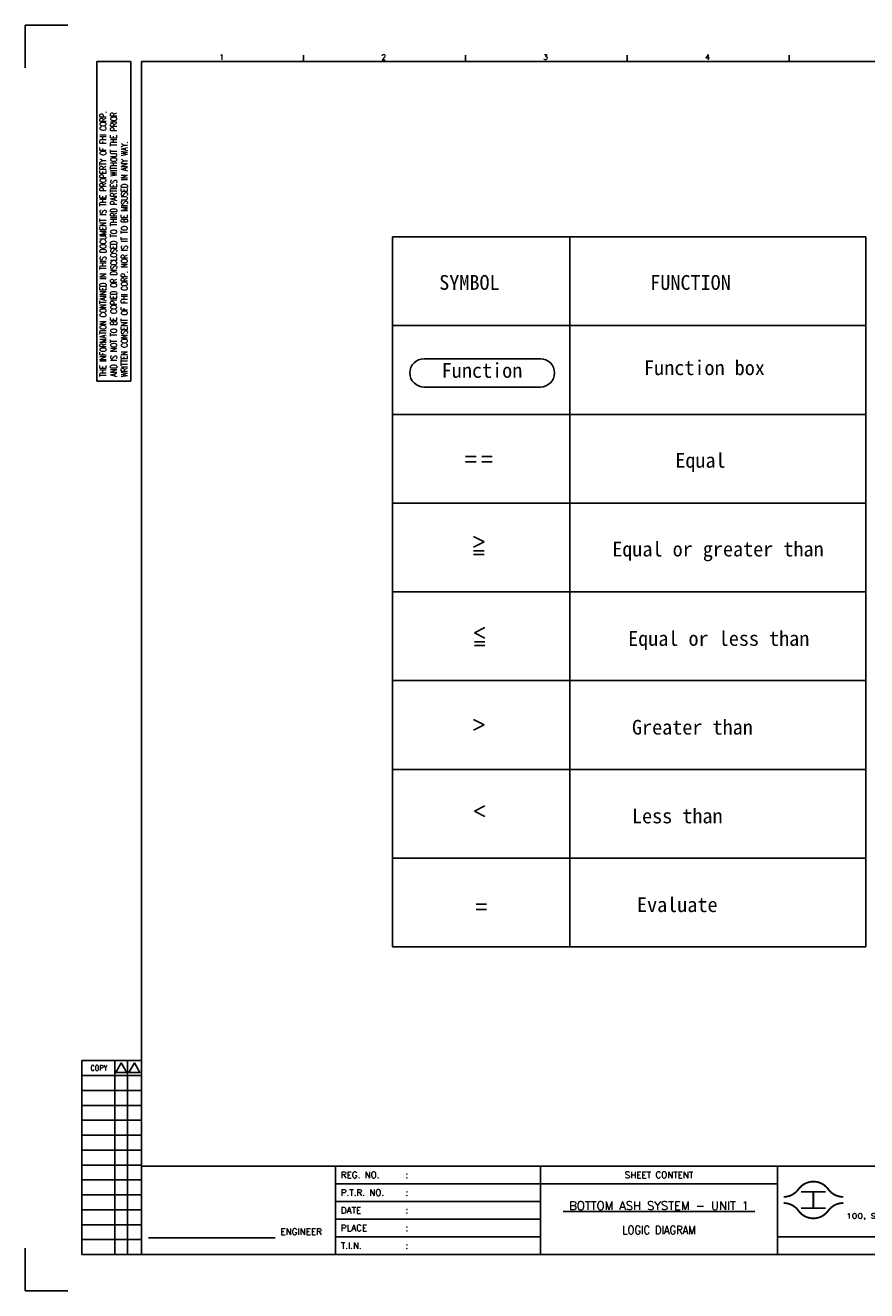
# Model space of a CAD drawing. Extents: x 1380 to 1986, y -152 to 275.
# Tile 1 of 3: x 1380 to 1664, y -152 to 275. Entities that reach past the tile are written whole.
import ezdxf
from ezdxf.enums import TextEntityAlignment as Align
from ezdxf.lldxf.tags import DXFTag

# ---------------------------------------------------------------- set-up
doc = ezdxf.new("R2010")
doc.units = 0
doc.header["$MEASUREMENT"] = 0
doc.layers.get('0').update_dxf_attribs({"linetype": 'CONTINUOUS'})
doc.layers.get('Defpoints').update_dxf_attribs({"linetype": 'CONTINUOUS'})
for name, color, linetype in [('CON', 4, 'CONTINUOUS'), ('DIM', 3, 'CONTINUOUS'), ('HID', 2, 'HIDDEN'), ('TEXT', 7, 'CONTINUOUS'), ('圖框CON', 4, 'CONTINUOUS'), ('圖框DIM', 3, 'CONTINUOUS'), ('框線', 6, 'CONTINUOUS')]:
    doc.layers.add(name, color=color, linetype=linetype)
doc.styles.add('DAYUKP', font='complex', dxfattribs={"bigfont": 'DAYUKP.SHX'})
doc.styles.add('E4', font='simplex.shx', dxfattribs={"height": 4})
doc.styles.add('ROMANS', font='romans', dxfattribs={"width": 0.8})
doc.styles.get("Standard").update_dxf_attribs({"font": 'kaiu.ttf'})
tags = doc.linetypes.add('HIDDEN', pattern=[0.375, 0.25, -0.125]).pattern_tags.tags
tags[6:7] = [DXFTag(74, 4), DXFTag(75, 0), DXFTag(340, '0'), DXFTag(46, 1.0), DXFTag(50, 0.0), DXFTag(44, 0.0), DXFTag(45, 0.0)]
tags[4:5] = [DXFTag(74, 4), DXFTag(75, 0), DXFTag(340, '0'), DXFTag(46, 1.0), DXFTag(50, 0.0), DXFTag(44, 0.0), DXFTag(45, 0.0)]

# ---------------------------------------------------------------- blocks, each defined once
blk = doc.blocks.new('Sht_Cont_T3')
at = {"layer": 'TEXT', "color": 3, "linetype": 'Continuous', "style": 'E4'}
for tag, p in [('$SHT_CONT_L1$', (55.63, 24.91)), ('$SHT_CONT_L2$', (55.63, 16.61)), ('$SHT_CONT_L3$', (55.63, 8.3))]:
    blk.add_attdef(tag, text='', height=4, dxfattribs=at).set_placement(p, align=Align.MIDDLE)
blk = doc.blocks.new('1')
at = {"ltscale": 500, "const_width": 0.621}
blk.add_lwpolyline([(937.64, -36.73, -0.241531), (932.6, -34.15, 0.512989), (922.51, -34.15, -0.241531), (917.47, -36.73, -0.241531)], format="xyb", dxfattribs=at)
at = {"const_width": 0.621}
blk.add_lwpolyline([(937.64, -38.8, 0.241531), (932.6, -41.39, -0.512989), (922.51, -41.39, 0.241531), (917.47, -38.8, 0.241531)], format="xyb", dxfattribs=at)
at = {"ltscale": 500, "const_width": 0.621}
for points in [[(923.41, -35.01), (931.69, -35.01)], [(927.55, -35.01), (927.55, -40.53)], [(923.41, -40.53), (931.69, -40.53)]]:
    blk.add_lwpolyline(points, dxfattribs=at)
at = {"layer": 'CON'}
for points in [[(835.34, -56.2), (835.34, -26.3)], [(915.46, -56.2), (915.46, -26.3)]]:
    blk.add_lwpolyline(points, dxfattribs=at)
at = {"layer": 'CON', "ltscale": 500}
for points in [[(835.34, -32.28), (766.02, -32.28)], [(915.46, -32.28), (835.34, -32.28)], [(835.34, -38.26), (766.02, -38.26)], [(835.34, -44.23), (766.02, -44.23)], [(835.34, -50.21), (766.02, -50.21)]]:
    blk.add_lwpolyline(points, dxfattribs=at)
at = {"layer": 'Defpoints'}
for points in [[(675.65, 359.33), (661.25, 359.33), (661.25, 344.93)], [(675.65, -68.44), (661.25, -68.44), (661.25, -54.04)]]:
    blk.add_lwpolyline(points, dxfattribs=at)
at = {"layer": 'DIM'}
for p, q in [((680.33, 9.34), (680.33, -56.2)), ((680.33, 9.34), (700.5, 9.34)), ((691.5, -56.2), (691.5, 9.34)), ((695.82, -56.2), (695.82, 9.34)), ((680.33, 4.29), (700.5, 4.29)), ((680.33, -0.75), (700.5, -0.75)), ((680.33, -5.79), (700.5, -5.79)), ((680.33, -10.83), (700.5, -10.83)), ((680.33, -15.87), (700.5, -15.87)), ((680.33, -20.91), (700.5, -20.91)), ((680.33, -25.95), (700.5, -25.95)), ((680.33, -30.99), (700.5, -30.99)), ((680.33, -36.03), (700.5, -36.03)), ((680.33, -41.08), (700.5, -41.08)), ((680.33, -46.12), (700.5, -46.12)), ((680.33, -51.16), (700.5, -51.16)), ((680.33, -56.2), (700.5, -56.2))]:
    blk.add_line(p, q, dxfattribs=at)
for points in [[(693.66, 8.62), (691.79, 5.37), (695.53, 5.37)], [(698.12, 8.62), (696.25, 5.37), (699.99, 5.37)]]:
    blk.add_lwpolyline(points, close=True, dxfattribs=at)
at = {"layer": '圖框CON'}
for p, q in [((685.38, 347.09), (696.9, 347.09)), ((685.38, 239.07), (685.38, 347.09)), ((696.9, 239.07), (696.9, 347.09)), ((755.23, 347.11), (755.23, 349.27)), ((809.96, 347.11), (809.96, 349.27)), ((864.69, 347.11), (864.69, 349.27)), ((919.43, 347.11), (919.43, 349.27)), ((685.38, 239.07), (696.9, 239.07))]:
    blk.add_line(p, q, dxfattribs=at)
for points in [[(766.02, -56.2), (766.02, -26.3)], [(1026.71, -50.21), (1010.27, -50.21), (915.46, -50.21)]]:
    blk.add_lwpolyline(points, dxfattribs=at)
at = {"layer": '圖框DIM'}
blk.add_line((702.85, -50.59), (745.66, -50.59), dxfattribs=at)
at = {"layer": '框線'}
for p, q in [((700.5, 347.09), (700.5, -56.2)), ((1247.82, 347.09), (700.5, 347.09)), ((1247.82, -26.3), (700.5, -26.3)), ((1247.82, -56.2), (700.5, -56.2))]:
    blk.add_line(p, q, dxfattribs=at)
at = {"style": 'DAYUKP'}
for s, p in [('1', (726.85, 347.7)), ('2', (781.58, 347.7)), ('3', (836.31, 347.7)), ('4', (891.04, 347.7))]:
    blk.add_text(s, height=1.8, dxfattribs=at).set_placement(p)
at = {"layer": 'DIM', "style": 'ROMANS', "width": 0.75}
for s, p in [('THE INFORMATION CONTAINED IN THIS DOCUMENT IS THE PROPERTY OF FHI CORP.', (687.54, 240.51)), ('AND IS NOT TO BE COPIED OR DISCLOSED TO THIRD PARTIES WITHOUT THE PRIOR', (691.14, 240.51)), ('WRITTEN CONSENT OF FHI CORP. NOR IS IT TO BE MISUSED IN ANY WAY.', (694.74, 240.51))]:
    blk.add_text(s, height=2.1605, rotation=90, dxfattribs=at).set_placement(p, align=Align.MIDDLE_LEFT)
at = {"layer": 'DIM', "style": 'ROMANS', "width": 0.8}
blk.add_text('COPY', height=1.8, dxfattribs=at).set_placement((686.1, 6.85), align=Align.MIDDLE)
at = {"layer": 'HID', "ltscale": 500, "style": 'ROMANS'}
for s, p in [('REG. NO.', (767.89, -29.29)), (':', (789.71, -29.29)), ('P.T.R. NO.', (767.89, -35.27)), (':', (789.71, -35.27)), ('DATE', (767.89, -41.24)), (':', (789.71, -41.24)), ('PLACE', (767.89, -47.22)), (':', (789.71, -47.22)), ('T.I.N.', (767.89, -53.21)), (':', (789.71, -53.2))]:
    blk.add_text(s, height=2.16, dxfattribs=at).set_placement(p, align=Align.MIDDLE_LEFT)
blk.add_text('SHEET CONTENT', height=2.1605, dxfattribs=at).set_placement((875.4, -29.29), align=Align.MIDDLE)
at = {"layer": 'HID', "style": 'ROMANS', "width": 1.216198}
blk.add_text('100, SWEIKUAN RD., JENWU, KAOHSIUNG, TAIWAN, R.O.C.', height=1.6237, dxfattribs=at).set_placement((938.57, -44), (1024.8, -44), align=Align.FIT)
at = {"layer": 'HID', "style": 'ROMANS'}
blk.add_text('ENGINEER', height=2.16, dxfattribs=at).set_placement((754.48, -49.57), align=Align.CENTER)

msp = doc.modelspace()

# ---------------------------------------------------------------- linework, layer by layer
at = {"layer": 'CON'}
for p, q in [((1504.15, 203.92), (1504.15, -36.08)), ((1504.15, 203.92), (1664.15, 203.92)), ((1564.15, 203.92), (1564.15, -36.08)), ((1664.15, 203.92), (1664.15, -36.08)), ((1504.15, 173.92), (1664.15, 173.92)), ((1504.15, 143.92), (1664.15, 143.92)), ((1528.86, 129.71), (1532.4, 129.71)), ((1534.37, 129.71), (1537.91, 129.71)), ((1528.86, 127.88), (1532.4, 127.88)), ((1534.37, 127.88), (1537.91, 127.88)), ((1504.15, 113.92), (1664.15, 113.92)), ((1535.13, 100.84), (1531.59, 102.68)), ((1531.59, 99.01), (1535.13, 100.84)), ((1531.59, 97.76), (1535.13, 97.76)), ((1531.59, 96.51), (1535.13, 96.51)), ((1504.15, 83.92), (1664.15, 83.92)), ((1531.87, 70.07), (1535.41, 71.9)), ((1535.41, 68.24), (1531.87, 70.07)), ((1535.41, 66.99), (1531.87, 66.99)), ((1535.41, 65.74), (1531.87, 65.74)), ((1504.15, 53.92), (1664.15, 53.92)), ((1535.13, 38.96), (1531.59, 40.79)), ((1531.59, 37.13), (1535.13, 38.96)), ((1504.15, 23.92), (1664.15, 23.92)), ((1531.87, 9.78), (1535.41, 11.61)), ((1535.41, 7.95), (1531.87, 9.78)), ((1504.15, -6.08), (1664.15, -6.08)), ((1532.44, -21.63), (1535.98, -21.63)), ((1532.44, -23.46), (1535.98, -23.46)), ((1504.15, -36.08), (1664.15, -36.08))]:
    msp.add_line(p, q, dxfattribs=at)
at = {"layer": 'CON', "color": 6}
for p, q in [((1554.15, 162.73), (1514.82, 162.73)), ((1514.82, 153.17), (1554.15, 153.17))]:
    msp.add_line(p, q, dxfattribs=at)
for centre, start, end in [((1514.82, 157.95), 90, 270), ((1554.15, 157.95), 270, 90)]:
    msp.add_arc(centre, 4.78, start, end, dxfattribs=at)

# ---------------------------------------------------------------- block references
at = {"layer": 'CON'}
msp.add_blockref('1', (718.84, -83.88), dxfattribs=at)
at = {"layer": 'TEXT', "color": 0}
ref = msp.add_blockref('Sht_Cont_T3', (1554.18, -140.07), dxfattribs=dict(at, xscale=0.7201574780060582, yscale=0.7201574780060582, zscale=0.7201574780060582))
ref.add_attrib('$SHT_CONT_L1$', '%%U BOTTOM ASH SYSTEM - UNIT 1 ', dxfattribs={"color": 3, "linetype": 'Continuous', "height": 2.8806, "style": 'E4'}).set_placement((1594.24, -122.13), align=Align.TOP_CENTER)
ref.add_attrib('$SHT_CONT_L3$', 'LOGIC DIAGRAM', dxfattribs={"color": 3, "linetype": 'Continuous', "height": 2.8806, "style": 'E4', "width": 0.85}).set_placement((1594.24, -134.09), align=Align.BOTTOM_CENTER)

# ---------------------------------------------------------------- texts
at = {"layer": 'CON'}
for s, p in [('SYMBOL', (1519.97, 184.53)), ('FUNCTION', (1591.27, 184.53)), ('Function box', (1589.2, 155.7)), ('Function', (1520.83, 154.79)), ('Equal', (1599.75, 124.4)), ('Equal or greater than', (1578.43, 94.4)), ('Equal or less than', (1583.8, 64.18)), ('Greater than', (1585.1, 34.18)), ('Less than', (1585.1, 4.18)), ('Evaluate', (1586.8, -25.82))]:
    msp.add_text(s, height=5, dxfattribs=at).set_placement(p, align=Align.BOTTOM_LEFT)

doc.saveas('drawing.dxf')
